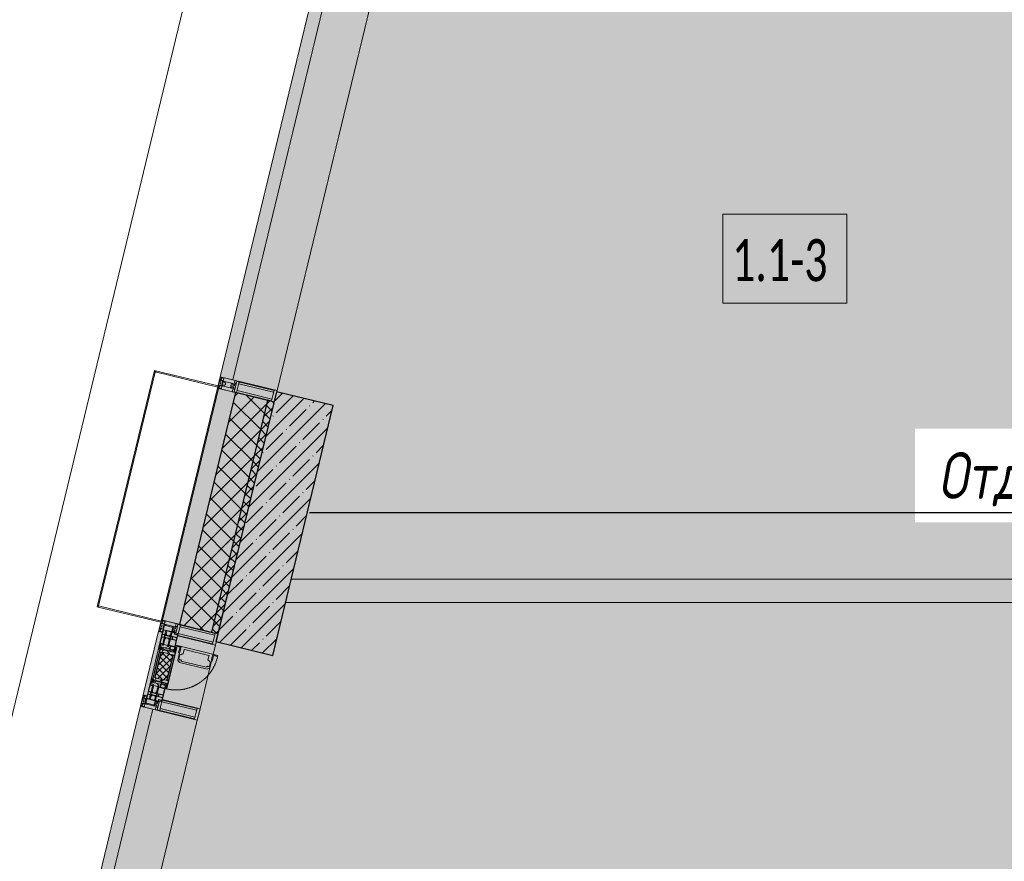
# Model space of a CAD drawing. Header units: millimetres. Extents: x -76220005 to 7466349, y -86687 to 22351.
# Tile 22 of 256: x 21667 to 25878, y -32436 to -28835. Entities that reach past the tile are written whole.
import ezdxf
from ezdxf import colors
from ezdxf.entities.mleader import LeaderData, LeaderLine
from ezdxf.math import Vec2, Vec3

# ---------------------------------------------------------------- set-up
doc = ezdxf.new("R2010")
doc.units = ezdxf.units.MM
doc.linetypes.add('-D1-02х01', pattern=[3, 2, -1])
doc.linetypes.add('DASHDOT', pattern=[25.4, 12.7, -6.35, 0, -6.35])
for name, color, linetype, lineweight in [('_0', 7, 'Continuous', 13), ('A-010-A_ROOM', 7, 'Continuous', 18), ('A-200-M_WALL', 7, 'Continuous', 5), ('A-200-M_WALL_INT', 7, 'Continuous', 5), ('A-200-M_WALL_PAT', 7, 'Continuous', 5), ('A-214-M_CURT_WALL', 7, 'Continuous', 5), ('A-215-M_CURT_PANEL', 7, 'Continuous', 5), ('A-280-M_COLUMN', 7, 'Continuous', 5), ('A-314-M_WINDOW', 7, 'Continuous', 5), ('S-280-M_COLUMN', 7, 'Continuous', 5), ('Z-060-M_DETAIL', 7, 'Continuous', 5), ('Ограждение', 7, 'Continuous', 5), ('Поручни', 7, 'Continuous', 5)]:
    doc.layers.add(name, color=color, linetype=linetype, lineweight=lineweight)
doc.layers.add('dim_razv', color=7, linetype='DASHDOT', lineweight=9, true_color=0x285228)
doc.styles.add('Calibri Light_2', font='Calibri light.ttf', dxfattribs={"width": 0.7, "height": 250})
doc.styles.add('In tre', font='isocpeur.ttf', dxfattribs={"width": 0.8, "oblique": 10})

# ---------------------------------------------------------------- blocks, each defined once
blk = doc.blocks.new('System Panel - A_PAN_Glass-3940179-50_AS_Plan_10')
at = {"layer": 'A-215-M_CURT_PANEL'}
for p, q in [((925, 55), (-925, 55)), ((-925, 55), (-925, 0)), ((925, 0), (925, 55)), ((-925, 0), (925, 0))]:
    blk.add_line(p, q, dxfattribs=at)
blk = doc.blocks.new('Rectangular Mullion - R_StandardFrame_50Wx250H-3725803-50_AS_Plan_10')
at = {"layer": 'A-214-M_CURT_WALL'}
blk.add_line((-11858.8, 24972.1), (-11423.8, 26770.2), dxfattribs=at)
blk = doc.blocks.new('Rectangular Mullion - 50Wx250H-2623690-50_AS_Plan_10')
at = {"layer": 'Z-060-M_DETAIL'}
for p, q in [((-25, 65.2), (-25, 250)), ((-25, 250), (0, 250)), ((-23, 237.3), (0, 237.3)), ((-23, 237.3), (-23, 73.6)), ((-14.9, 84), (-14.9, 237.3)), ((25, 250), (0, 250)), ((23, 237.3), (0, 237.3)), ((14.9, 84), (14.9, 237.3)), ((23, 237.3), (23, 73.6)), ((25, 65.2), (25, 250)), ((-14, 65.2), (-25, 65.2)), ((0, 84), (-23, 84)), ((-0.5, 73.6), (-23, 73.6)), ((-14, 71.3), (-14, 65.2)), ((-10, 71.3), (-14, 71.3)), ((-10, 53), (-10, 71.3)), ((-8.7, 53), (-10, 53)), ((-10, 53), (-10, 17)), ((-8.7, 53), (-7, 54.7)), ((-7, 65.2), (-5.9, 67.3)), ((-7, 65.2), (-7, 54.7)), ((-4.1, 67.3), (-5.9, 67.3)), ((-4.1, 67.3), (-2.9, 65.1)), ((-2.9, 65.1), (-2.9, 54.6)), ((-1.3, 53), (-2.9, 54.6)), ((0, 53), (-1.3, 53)), ((0, 84), (23, 84)), ((0, 53), (1.3, 53)), ((0.5, 73.6), (23, 73.6)), ((1.3, 53), (2.9, 54.6)), ((4.1, 67.3), (2.9, 65.1)), ((2.9, 65.1), (2.9, 54.6)), ((4.1, 67.3), (5.9, 67.3)), ((7, 65.2), (5.9, 67.3)), ((7, 65.2), (7, 54.7)), ((8.7, 53), (7, 54.7)), ((8.7, 53), (10, 53)), ((10, 71.3), (14, 71.3)), ((10, 53), (10, 71.3)), ((10, 53), (10, 17)), ((14, 71.3), (14, 65.2)), ((14, 65.2), (25, 65.2)), ((-23.8, 14.6), (-25, 14.2)), ((-25, 0), (-25, 14.2)), ((-22.3, 17), (-23.8, 17)), ((-23.8, 17), (-23.8, 14.6)), ((-22.5, 10.6), (-23.8, 14.6)), ((-22.5, 10.6), (-23.7, 9.9)), ((-23.7, 1.3), (-23.7, 9.9)), ((-23.7, 1.3), (-11.8, 1.3)), ((-23.2, 10.2), (-22.5, 8)), ((-22.5, 8), (-22.5, 4.5)), ((-21.3, 4.5), (-22.5, 4.5)), ((-22.3, 17), (-22.3, 16)), ((-22.3, 16), (-21.3, 16)), ((-19, 17.6), (-21.3, 16)), ((-21.3, 4.5), (-21.3, 6.5)), ((-21.3, 6.5), (-14.2, 6.5)), ((-18.4, 16.6), (-19, 17.6)), ((-7.4, 16.6), (-18.4, 16.6)), ((-14.2, 6.5), (-14.2, 4.5)), ((-13.2, 4.5), (-14.2, 4.5)), ((-13.2, 4.5), (-12.2, 7.2)), ((-12.7, 7.6), (-11.3, 11.4)), ((-12.7, 7.6), (-11.8, 6.9)), ((-12.2, 9), (-12.2, 14.8)), ((-12.2, 14.8), (0, 14.8)), ((-11.8, 1.3), (-11.8, 6.9)), ((-10.5, 11.2), (-11.3, 11.4)), ((-10.5, 1.5), (-10.5, 11.2)), ((-4.8, 1.5), (-10.5, 1.5)), ((-10, 17), (-7.5, 17)), ((-8.5, 23), (-1.5, 30)), ((-8.5, 18.5), (-8.5, 23)), ((-7.5, 18.5), (-8.5, 18.5)), ((-7.5, 17), (-7.5, 18.5)), ((-7.4, 18), (-7.4, 16.6)), ((-2.6, 18), (-7.4, 18)), ((0, 8), (-4.8, 8)), ((-4.8, 1.5), (-4.8, 8)), ((-2.6, 18), (-2.6, 16.8)), ((-2.6, 16.8), (0, 16.8)), ((-1.5, 30), (0, 30)), ((1.5, 30), (0, 30)), ((2.6, 16.8), (0, 16.8)), ((0, 14.8), (0, 16.8)), ((0, 14.8), (0, 16.8)), ((12.2, 14.8), (0, 14.8)), ((0, 0), (0, 8)), ((0, 8), (4.8, 8)), ((0, 0), (0, 8)), ((8.5, 23), (1.5, 30)), ((2.6, 18), (2.6, 16.8)), ((2.6, 18), (7.4, 18)), ((4.8, 1.5), (4.8, 8)), ((4.8, 1.5), (10.5, 1.5)), ((7.4, 18), (7.4, 16.6)), ((7.4, 16.6), (18.4, 16.6)), ((7.5, 18.5), (8.5, 18.5)), ((7.5, 17), (7.5, 18.5)), ((10, 17), (7.5, 17)), ((8.5, 18.5), (8.5, 23)), ((10.5, 11.2), (11.3, 11.4)), ((10.5, 1.5), (10.5, 11.2)), ((12.7, 7.6), (11.3, 11.4)), ((12.7, 7.6), (11.8, 6.9)), ((11.8, 1.3), (11.8, 6.9)), ((23.7, 1.3), (11.8, 1.3)), ((12.2, 9), (12.2, 14.8)), ((13.2, 4.5), (12.2, 7.2)), ((13.2, 4.5), (14.2, 4.5)), ((21.3, 6.5), (14.2, 6.5)), ((14.2, 6.5), (14.2, 4.5)), ((18.4, 16.6), (19, 17.6)), ((19, 17.6), (21.3, 16)), ((22.3, 16), (21.3, 16)), ((21.3, 4.5), (21.3, 6.5)), ((21.3, 4.5), (22.5, 4.5)), ((22.3, 17), (22.3, 16)), ((22.3, 17), (23.8, 17)), ((22.5, 10.6), (23.8, 14.6)), ((22.5, 10.6), (23.7, 9.9)), ((23.2, 10.2), (22.5, 8)), ((22.5, 8), (22.5, 4.5)), ((23.7, 1.3), (23.7, 9.9)), ((23.8, 17), (23.8, 14.6)), ((23.8, 14.6), (25, 14.2)), ((25, 0), (25, 14.2)), ((-25, 0), (0, 0)), ((25, 0), (0, 0))]:
    blk.add_line(p, q, dxfattribs=at)
for centre, start, end in [((-0.5, 73.1), 360, 90), ((0.5, 73.1), 90, 180)]:
    blk.add_arc(centre, 0.5, start, end, dxfattribs=at)
blk = doc.blocks.new('Rectangular Mullion - R_StandardFrame_50Wx250H-3812575-50_AS_Plan_10')
at = {"layer": 'A-214-M_CURT_WALL', "lineweight": 9}
for p, q in [((-50, -250), (-50, 0)), ((-50, 0), (0, 0)), ((0, 0), (0, -250)), ((0, -250), (-50, -250))]:
    blk.add_line(p, q, dxfattribs=at)
blk = doc.blocks.new('A_PAN_Створка - 383мм-V41-50_AS_Plan_10')
at = {"layer": 'A-215-M_CURT_PANEL'}
h = blk.add_hatch(dxfattribs=at)
h.set_pattern_fill('FP_44', color=256, style=0, pattern_type=2)
h.set_pattern_definition([(328.6, (-13623.403, -17648.281), (10.420193, 17.071016), []), (58.6, (-13623.403, -17648.281), (-17.071016, 10.420193), [])])
h.paths.add_polyline_path([(-54.6, -81.8), (-53.6, -82.7), (54.6, -81.8), (54.6, -63.4), (57.2, -60.8), (57.2, -36.4), (54.9, -34.1), (54.5, -31.8), (-54.5, -31.8), (-54.9, -34.1), (-57.2, -36.4), (-57.2, -60.8), (-54.6, -63.4)])
at = {"layer": 'A-314-M_WINDOW'}
for p, q in [((-67.9, -17), (-171, -17)), ((-171, -17), (-171, -57)), ((-171, -18.5), (-153.5, -18.5)), ((-153.5, -18.5), (-152, -20)), ((-152, -20), (-152, -73.5)), ((-150.5, -17), (-150.5, -29.4)), ((-132.4, -18.6), (-150.5, -18.6)), ((-150.5, -29.4), (-132.4, -29.4)), ((-150.5, -33.6), (-150.5, -68)), ((-136.3, -33.6), (-150.5, -33.6)), ((-137.2, -31), (-135.8, -35)), ((-132.5, -31), (-137.2, -31)), ((-132.1, -36.8), (-135.8, -35)), ((-132.5, -31.9), (-133.4, -33.7)), ((-133.4, -33.7), (-130.1, -35.3)), ((-132.5, -31.9), (-132.5, -31)), ((-132.4, -29.4), (-132.4, -18.6)), ((-132.1, -49), (-132.1, -36.8)), ((-131, -18.2), (-131, -29.5)), ((-120.8, -18.2), (-131, -18.2)), ((-131, -29.5), (-120.8, -29.5)), ((-131, -30.9), (-131, -33)), ((-120.8, -30.9), (-131, -30.9)), ((-129.4, -34.6), (-131, -33)), ((-130.1, -35.3), (-129.4, -34.6)), ((-130.1, -35.3), (-130.1, -50.4)), ((-122.4, -34.6), (-120.8, -33)), ((-121.7, -35.3), (-122.4, -34.6)), ((-118.4, -33.7), (-121.7, -35.3)), ((-121.7, -35.3), (-121.7, -50.4)), ((-120.8, -18.2), (-120.8, -29.5)), ((-120.8, -30.9), (-120.8, -33)), ((-119.7, -36.8), (-115.9, -35)), ((-119.7, -49), (-119.7, -36.8)), ((-119.3, -18.6), (-92.5, -18.6)), ((-119.3, -29.4), (-119.3, -18.6)), ((-92.5, -29.4), (-119.3, -29.4)), ((-119.3, -31), (-114.6, -31)), ((-119.3, -31.9), (-119.3, -31)), ((-119.3, -31.9), (-118.4, -33.7)), ((-114.6, -31), (-115.9, -35)), ((-94.1, -33.5), (-115.4, -33.5)), ((-89.9, -35.1), (-94.1, -33.5)), ((-92.5, -18.6), (-92.5, -29.4)), ((-90.8, -18.5), (-90.8, -29.4)), ((-87.3, -18.5), (-90.8, -18.5)), ((-90.8, -29.4), (-85.9, -29.4)), ((-89.9, -32.5), (-89.9, -35.1)), ((-85.9, -32.5), (-89.9, -32.5)), ((-89.9, -35.1), (-89.9, -50.9)), ((-87.3, -20.4), (-87.3, -18.5)), ((-87.3, -20.4), (-87.3, -21.9)), ((-84.8, -20.4), (-87.3, -20.4)), ((-87.3, -21.9), (-85.9, -21.9)), ((-85.9, -18.2), (-85.9, -20.4)), ((-75.9, -18.2), (-85.9, -18.2)), ((-85.9, -21.9), (-85.9, -29.4)), ((-85.9, -29.4), (-85.9, -32.5)), ((-83.4, -20.4), (-84.8, -20.4)), ((-70, -33.8), (-83.4, -20.4)), ((-78, -84), (-78, -23.5)), ((-78, -23.5), (-67.9, -23.5)), ((-78, -36.8), (-70, -36.8)), ((-78, -45.6), (-78, -36.8)), ((-75.9, -21.5), (-75.9, -18.2)), ((-75.9, -21.5), (-75.9, -23.5)), ((-74.9, -21.5), (-75.9, -21.5)), ((-75.9, -23.5), (-73, -23.5)), ((-74.9, -17.9), (-74.9, -21.5)), ((-68.9, -17.9), (-74.9, -17.9)), ((-67.2, -29.3), (-73, -23.5)), ((-61.4, -23.5), (-70, -32.1)), ((-70, -32.1), (-70, -62.5)), ((-70, -36.8), (-70, -33.8)), ((-68.9, -21.5), (-68.9, -17.9)), ((-67.9, -21.5), (-68.9, -21.5)), ((67.9, -17), (-67.9, -17)), ((-61.4, -23.5), (-67.9, -17)), ((-67.9, -17), (-67.9, -23.5)), ((-67.9, -17), (67.9, -17)), ((-67.9, -21.5), (-67.9, -23.5)), ((-67.9, -23.5), (-64.6, -26.8)), ((-67.9, -23.5), (-64.6, -26.8)), ((-64.6, -26.8), (-67.2, -29.3)), ((-64.6, -26.8), (-61.4, -23.5)), ((61.4, -23.5), (-61.4, -23.5)), ((67.9, -17), (61.4, -23.5)), ((70, -32.1), (61.4, -23.5)), ((61.4, -23.5), (64.6, -26.8)), ((67.9, -23.5), (64.6, -26.8)), ((64.6, -26.8), (67.9, -23.5)), ((64.6, -26.8), (67.2, -29.3)), ((67.2, -29.3), (73, -23.5)), ((67.9, -23.5), (67.9, -17)), ((171, -17), (67.9, -17)), ((67.9, -21.5), (67.9, -23.5)), ((67.9, -21.5), (68.9, -21.5)), ((67.9, -23.5), (78, -23.5)), ((68.9, -17.9), (74.9, -17.9)), ((68.9, -21.5), (68.9, -17.9)), ((70, -33.8), (83.4, -20.4)), ((70, -62.5), (70, -32.1)), ((70, -36.8), (70, -33.8)), ((78, -36.8), (70, -36.8)), ((75.9, -23.5), (73, -23.5)), ((74.9, -17.9), (74.9, -21.5)), ((74.9, -21.5), (75.9, -21.5)), ((75.9, -18.2), (85.9, -18.2)), ((75.9, -21.5), (75.9, -18.2)), ((75.9, -21.5), (75.9, -23.5)), ((78, -23.5), (78, -84)), ((78, -45.6), (78, -36.8)), ((83.4, -20.4), (84.8, -20.4)), ((84.8, -20.4), (87.3, -20.4)), ((85.9, -18.2), (85.9, -20.4)), ((85.9, -21.9), (85.9, -29.4)), ((87.3, -21.9), (85.9, -21.9)), ((85.9, -29.4), (85.9, -32.5)), ((90.8, -29.4), (85.9, -29.4)), ((85.9, -32.5), (89.9, -32.5)), ((87.3, -18.5), (90.8, -18.5)), ((87.3, -20.4), (87.3, -18.5)), ((87.3, -20.4), (87.3, -21.9)), ((89.9, -32.5), (89.9, -35.1)), ((89.9, -35.1), (94.1, -33.5)), ((89.9, -35.1), (89.9, -50.9)), ((90.8, -18.5), (90.8, -29.4)), ((92.5, -18.6), (92.5, -29.4)), ((119.3, -18.6), (92.5, -18.6)), ((92.5, -29.4), (119.3, -29.4)), ((94.1, -33.5), (115.4, -33.5)), ((114.6, -31), (115.9, -35)), ((119.3, -31), (114.6, -31)), ((119.7, -36.8), (115.9, -35)), ((119.3, -31.9), (118.4, -33.7)), ((118.4, -33.7), (121.7, -35.3)), ((119.3, -29.4), (119.3, -18.6)), ((119.3, -31.9), (119.3, -31)), ((119.7, -49), (119.7, -36.8)), ((120.8, -18.2), (120.8, -29.5)), ((120.8, -18.2), (131, -18.2)), ((131, -29.5), (120.8, -29.5)), ((120.8, -30.9), (120.8, -33)), ((120.8, -30.9), (131, -30.9)), ((122.4, -34.6), (120.8, -33)), ((121.7, -35.3), (122.4, -34.6)), ((121.7, -35.3), (121.7, -50.4)), ((129.4, -34.6), (131, -33)), ((130.1, -35.3), (129.4, -34.6)), ((133.4, -33.7), (130.1, -35.3)), ((130.1, -35.3), (130.1, -50.4)), ((131, -18.2), (131, -29.5)), ((131, -30.9), (131, -33)), ((132.1, -36.8), (135.8, -35)), ((132.1, -49), (132.1, -36.8)), ((132.4, -18.6), (150.5, -18.6)), ((132.4, -29.4), (132.4, -18.6)), ((150.5, -29.4), (132.4, -29.4)), ((132.5, -31), (137.2, -31)), ((132.5, -31.9), (132.5, -31)), ((132.5, -31.9), (133.4, -33.7)), ((137.2, -31), (135.8, -35)), ((136.3, -33.6), (150.5, -33.6)), ((150.5, -17), (150.5, -29.4)), ((150.5, -33.6), (150.5, -68)), ((153.5, -18.5), (152, -20)), ((152, -20), (152, -73.5)), ((171, -18.5), (153.5, -18.5)), ((171, -57), (171, -17)), ((-171, -55.5), (-152, -55.5)), ((-171, -57), (-156, -57)), ((-153, -60), (-153, -73.5)), ((-153, -73.5), (-150, -73.5)), ((-136.4, -52.4), (-150.5, -52.4)), ((-150.5, -56.6), (-132.4, -56.6)), ((-150.5, -68), (-143.5, -68)), ((-150.5, -69.5), (-150.5, -73.5)), ((-145, -69.5), (-150.5, -69.5)), ((-150, -73.5), (-150, -84)), ((-150, -84), (-78, -84)), ((-148.5, -81), (-148.5, -82.5)), ((-143.5, -81), (-148.5, -81)), ((-148.5, -82.5), (-132.4, -82.5)), ((-145, -69.5), (-145, -79.5)), ((-143.5, -68), (-143.5, -81)), ((-137.2, -54.8), (-135.8, -50.8)), ((-132.5, -54.8), (-137.2, -54.8)), ((-132.1, -49), (-135.8, -50.8)), ((-133.4, -52), (-130.1, -50.4)), ((-132.5, -53.8), (-133.4, -52)), ((-132.5, -53.8), (-132.5, -54.8)), ((-132.4, -56.6), (-132.4, -82.5)), ((-129.4, -51.1), (-131, -52.7)), ((-131, -55.1), (-131, -52.7)), ((-120.8, -55.1), (-131, -55.1)), ((-131, -56.5), (-131, -62.6)), ((-131, -56.5), (-120.8, -56.5)), ((-120.8, -62.6), (-131, -62.6)), ((-131, -64.6), (-120.8, -64.6)), ((-131, -82.5), (-131, -64.6)), ((-131, -82.5), (-120.8, -82.5)), ((-130.1, -50.4), (-129.4, -51.1)), ((-121.7, -50.4), (-122.4, -51.1)), ((-122.4, -51.1), (-120.8, -52.7)), ((-118.4, -52), (-121.7, -50.4)), ((-120.8, -55.1), (-120.8, -52.7)), ((-120.8, -56.5), (-120.8, -62.6)), ((-120.8, -82.5), (-120.8, -64.6)), ((-119.7, -49), (-115.9, -50.8)), ((-119.3, -53.8), (-118.4, -52)), ((-119.3, -53.8), (-119.3, -54.8)), ((-119.3, -54.8), (-114.6, -54.8)), ((-119.3, -56.6), (-119.3, -82.5)), ((-92.5, -56.6), (-119.3, -56.6)), ((-119.3, -82.5), (-92.5, -82.5)), ((-114.6, -54.8), (-115.9, -50.8)), ((-94.1, -52.5), (-115.3, -52.5)), ((-89.9, -50.9), (-94.1, -52.5)), ((-92.5, -56.6), (-92.5, -82.5)), ((-90.8, -56.6), (-85.9, -56.6)), ((-90.8, -62.7), (-90.8, -56.6)), ((-80.4, -62.7), (-90.8, -62.7)), ((-90.8, -64.6), (-90.8, -82.5)), ((-80.1, -64.6), (-90.8, -64.6)), ((-90.8, -82.5), (-79.5, -82.5)), ((-89.9, -52.2), (-89.9, -50.9)), ((-89.9, -52.2), (-88.6, -53.5)), ((-85.9, -53.5), (-88.6, -53.5)), ((-85.9, -53.5), (-78, -45.6)), ((-85.9, -56.6), (-85.9, -53.5)), ((-78, -84), (-85, -84)), ((-85, -84), (-85, -87.5)), ((-80.4, -61.1), (-80.4, -62.7)), ((-78, -61.1), (-80.4, -61.1)), ((-80.1, -66.1), (-80.1, -64.6)), ((-78, -66.1), (-80.1, -66.1)), ((-79.5, -80.6), (-78, -80.6)), ((-79.5, -82.5), (-79.5, -80.6)), ((-78, -66.1), (-78, -61.1)), ((-78, -87.5), (-78, -84)), ((-78, -84), (-73.9, -84)), ((-70, -62.5), (-73.9, -62.5)), ((-73.9, -62.5), (-73.9, -87.5)), ((73.9, -62.5), (70, -62.5)), ((73.9, -87.5), (73.9, -62.5)), ((73.9, -84), (78, -84)), ((85.9, -53.5), (78, -45.6)), ((78, -61.1), (80.4, -61.1)), ((78, -66.1), (78, -61.1)), ((78, -66.1), (80.1, -66.1)), ((79.5, -80.6), (78, -80.6)), ((78, -87.5), (78, -84)), ((78, -84), (85, -84)), ((78, -84), (150, -84)), ((79.5, -82.5), (79.5, -80.6)), ((90.8, -82.5), (79.5, -82.5)), ((80.1, -64.6), (90.8, -64.6)), ((80.1, -66.1), (80.1, -64.6)), ((80.4, -61.1), (80.4, -62.7)), ((80.4, -62.7), (90.8, -62.7)), ((85, -84), (85, -87.5)), ((85.9, -53.5), (88.6, -53.5)), ((85.9, -56.6), (85.9, -53.5)), ((90.8, -56.6), (85.9, -56.6)), ((89.9, -52.2), (88.6, -53.5)), ((89.9, -50.9), (94.1, -52.5)), ((89.9, -52.2), (89.9, -50.9)), ((90.8, -62.7), (90.8, -56.6)), ((90.8, -64.6), (90.8, -82.5)), ((92.5, -56.6), (119.3, -56.6)), ((92.5, -56.6), (92.5, -82.5)), ((119.3, -82.5), (92.5, -82.5)), ((94.1, -52.5), (115.3, -52.5)), ((114.6, -54.8), (115.9, -50.8)), ((119.3, -54.8), (114.6, -54.8)), ((119.7, -49), (115.9, -50.8)), ((118.4, -52), (121.7, -50.4)), ((119.3, -53.8), (118.4, -52)), ((119.3, -53.8), (119.3, -54.8)), ((119.3, -56.6), (119.3, -82.5)), ((122.4, -51.1), (120.8, -52.7)), ((120.8, -55.1), (120.8, -52.7)), ((120.8, -55.1), (131, -55.1)), ((120.8, -56.5), (120.8, -62.6)), ((131, -56.5), (120.8, -56.5)), ((120.8, -62.6), (131, -62.6)), ((120.8, -82.5), (120.8, -64.6)), ((131, -64.6), (120.8, -64.6)), ((131, -82.5), (120.8, -82.5)), ((121.7, -50.4), (122.4, -51.1)), ((130.1, -50.4), (129.4, -51.1)), ((129.4, -51.1), (131, -52.7)), ((133.4, -52), (130.1, -50.4)), ((131, -55.1), (131, -52.7)), ((131, -56.5), (131, -62.6)), ((131, -82.5), (131, -64.6)), ((132.1, -49), (135.8, -50.8)), ((150.5, -56.6), (132.4, -56.6)), ((132.4, -56.6), (132.4, -82.5)), ((148.5, -82.5), (132.4, -82.5)), ((132.5, -53.8), (133.4, -52)), ((132.5, -53.8), (132.5, -54.8)), ((132.5, -54.8), (137.2, -54.8)), ((137.2, -54.8), (135.8, -50.8)), ((136.4, -52.4), (150.5, -52.4)), ((143.5, -68), (143.5, -81)), ((150.5, -68), (143.5, -68)), ((143.5, -81), (148.5, -81)), ((145, -69.5), (150.5, -69.5)), ((145, -69.5), (145, -79.5)), ((148.5, -81), (148.5, -82.5)), ((150, -84), (150, -73.5)), ((150, -73.5), (153, -73.5)), ((150.5, -69.5), (150.5, -73.5)), ((171, -55.5), (152, -55.5)), ((153, -73.5), (153, -60)), ((156, -57), (171, -57)), ((-73.9, -87.5), (-91.5, -87.5)), ((-91.5, -87.5), (-91.5, -92)), ((-91.5, -92), (91.5, -92)), ((-85, -87.5), (-78, -87.5)), ((91.5, -87.5), (73.9, -87.5)), ((85, -87.5), (78, -87.5)), ((91.5, -92), (91.5, -87.5))]:
    blk.add_line(p, q, dxfattribs=at)
for centre, start, end in [((-156, -60), 0, 90), ((156, -60), 90, 180)]:
    blk.add_arc(centre, 3, start, end, dxfattribs=at)
at = {"layer": 'A-314-M_WINDOW', "linetype": '-D1-02х01'}
blk.add_arc((91.4, -87.5), 183, 181.4091, 271.1445, dxfattribs=at)
at = {"layer": 'Z-060-M_DETAIL'}
for p, q in [((-70, -32.1), (-61.4, -23.5)), ((-70, -62.5), (-70, -32.1)), ((-67.8, -38.3), (-65.7, -37.4)), ((-67.8, -55.7), (-67.8, -38.3)), ((-65.7, -37.4), (-60.8, -34.7)), ((61.4, -23.5), (-61.4, -23.5)), ((-60.8, -34.7), (-57.3, -35.9)), ((-55.2, -33.8), (-57.3, -35.9)), ((-54.9, -34.1), (-57.2, -36.4)), ((-57.2, -36.4), (-57.2, -60.8)), ((-55.2, -33.8), (-54.8, -31.5)), ((-54.9, -25.8), (-53.9, -24.8)), ((-54.9, -29.5), (-54.9, -25.8)), ((-53.9, -30.5), (-54.9, -29.5)), ((-54.5, -31.8), (-54.9, -34.1)), ((0, -31.5), (-54.8, -31.5)), ((54.5, -31.8), (-54.5, -31.8)), ((-53.9, -24.8), (53.9, -24.8)), ((53.9, -30.5), (-53.9, -30.5)), ((0, -31.5), (54.8, -31.5)), ((54.9, -25.8), (53.9, -24.8)), ((53.9, -30.5), (54.9, -29.5)), ((54.9, -34.1), (54.5, -31.8)), ((55.2, -33.8), (54.8, -31.5)), ((54.9, -29.5), (54.9, -25.8)), ((57.2, -36.4), (54.9, -34.1)), ((55.2, -33.8), (57.3, -35.9)), ((57.2, -60.8), (57.2, -36.4)), ((60.8, -34.7), (57.3, -35.9)), ((65.7, -37.4), (60.8, -34.7)), ((70, -32.1), (61.4, -23.5)), ((67.8, -38.3), (65.7, -37.4)), ((67.8, -55.7), (67.8, -38.3)), ((70, -62.5), (70, -32.1)), ((-73.9, -62.5), (-70, -62.5)), ((-73.9, -87.5), (-73.9, -62.5)), ((-69.4, -66.5), (-73.9, -66.5)), ((-73.9, -81.5), (-69.4, -81.5)), ((-69.4, -81.5), (-69.4, -66.5)), ((-61.7, -62.5), (-67.9, -62.5)), ((-67.9, -62.5), (-67.9, -89.3)), ((-66, -56.5), (-67.8, -55.7)), ((-66, -56.5), (-62, -59.1)), ((-62, -59.1), (-60.7, -61)), ((-61.7, -64.9), (-61.7, -62.5)), ((-60.1, -67.7), (-61.7, -64.9)), ((-60.7, -61), (-57.4, -61)), ((-56.4, -67.7), (-60.1, -67.7)), ((-57.4, -61), (-54.9, -63.5)), ((-57.2, -60.8), (-54.6, -63.4)), ((-56.4, -89.4), (-56.4, -67.7)), ((-54.9, -63.5), (-54.9, -81.9)), ((-54.9, -81.9), (-53.8, -83)), ((-54.6, -63.4), (-54.6, -81.8)), ((-54.6, -81.8), (-53.6, -82.7)), ((53.8, -83), (-53.8, -83)), ((-53.6, -82.7), (53.6, -82.7)), ((53.6, -82.7), (54.6, -81.8)), ((54.9, -81.9), (53.8, -83)), ((54.6, -63.4), (57.2, -60.8)), ((54.6, -81.8), (54.6, -63.4)), ((57.4, -61), (54.9, -63.5)), ((54.9, -63.5), (54.9, -81.9)), ((56.4, -67.7), (60.1, -67.7)), ((56.4, -89.4), (56.4, -67.7)), ((60.7, -61), (57.4, -61)), ((60.1, -67.7), (61.7, -64.9)), ((62, -59.1), (60.7, -61)), ((61.7, -62.5), (67.9, -62.5)), ((61.7, -64.9), (61.7, -62.5)), ((66, -56.5), (62, -59.1)), ((66, -56.5), (67.8, -55.7)), ((67.9, -62.5), (67.9, -89.3)), ((69.4, -66.5), (73.9, -66.5)), ((69.4, -81.5), (69.4, -66.5)), ((73.9, -81.5), (69.4, -81.5)), ((73.9, -62.5), (70, -62.5)), ((73.9, -87.5), (73.9, -62.5)), ((-91.5, -87.5), (-73.9, -87.5)), ((-91.5, -92), (-91.5, -87.5)), ((-91.5, -92), (91.5, -92)), ((-83.4, -90.3), (-83.4, -87.5)), ((-83.4, -90.3), (-69.4, -90.3)), ((-69.4, -85.5), (-73.9, -85.5)), ((-69.4, -90.3), (-69.4, -85.5)), ((-67.9, -89.3), (-66.9, -90.3)), ((-66.9, -90.3), (-57.4, -90.3)), ((-57.4, -90.3), (-56.4, -89.4)), ((-54.9, -85.6), (-53.9, -84.6)), ((-54.9, -89.3), (-54.9, -85.6)), ((-53.9, -90.3), (-54.9, -89.3)), ((-53.9, -84.6), (53.9, -84.6)), ((53.9, -90.3), (-53.9, -90.3)), ((54.9, -85.6), (53.9, -84.6)), ((53.9, -90.3), (54.9, -89.3)), ((54.9, -89.3), (54.9, -85.6)), ((57.4, -90.3), (56.4, -89.4)), ((66.9, -90.3), (57.4, -90.3)), ((67.9, -89.3), (66.9, -90.3)), ((69.4, -85.5), (73.9, -85.5)), ((69.4, -90.3), (69.4, -85.5)), ((83.4, -90.3), (69.4, -90.3)), ((91.5, -87.5), (73.9, -87.5)), ((83.4, -90.3), (83.4, -87.5)), ((91.5, -92), (91.5, -87.5))]:
    blk.add_line(p, q, dxfattribs=at)
at = {"layer": 'Z-060-M_DETAIL', "color": 9, "true_color": 0xc8c8c8}
for p, q in [((39.7, -109), (31.1, -117.6)), ((31.1, -117.6), (31.1, -240.4)), ((41.4, -123.8), (39.1, -124.2)), ((39.1, -179), (39.1, -124.2)), ((70.1, -109), (39.7, -109)), ((41.4, -123.8), (43.5, -121.7)), ((45, -113.3), (42.3, -118.2)), ((42.3, -118.2), (43.5, -121.7)), ((45.9, -111.2), (45, -113.3)), ((63.3, -111.2), (45.9, -111.2)), ((64.1, -113), (63.3, -111.2)), ((64.1, -113), (66.7, -117)), ((66.7, -117), (68.6, -118.3)), ((68.6, -118.3), (68.6, -121.6)), ((68.6, -121.6), (71.1, -124.1)), ((70.1, -105.1), (70.1, -109)), ((95.1, -105.1), (70.1, -105.1)), ((71.1, -124.1), (89.5, -124.1)), ((74.1, -109.6), (74.1, -105.1)), ((89.1, -109.6), (74.1, -109.6)), ((89.1, -105.1), (89.1, -109.6)), ((89.5, -124.1), (90.6, -125.2)), ((90.6, -125.2), (90.6, -232.8)), ((93.1, -109.6), (93.1, -105.1)), ((97.9, -109.6), (93.1, -109.6)), ((95.1, -87.5), (95.1, -105.1)), ((99.6, -87.5), (95.1, -87.5)), ((97.9, -95.6), (95.1, -95.6)), ((97.9, -95.6), (97.9, -109.6)), ((99.6, -270.5), (99.6, -87.5)), ((39.1, -179), (39.1, -233.8)), ((39.7, -249), (31.1, -240.4)), ((41.4, -234.2), (39.1, -233.8)), ((70.1, -249), (39.7, -249)), ((41.4, -234.2), (43.5, -236.3)), ((42.3, -239.8), (43.5, -236.3)), ((45, -244.7), (42.3, -239.8)), ((45.9, -246.8), (45, -244.7)), ((63.3, -246.8), (45.9, -246.8)), ((64.1, -245), (63.3, -246.8)), ((64.1, -245), (66.7, -241)), ((66.7, -241), (68.6, -239.7)), ((68.6, -236.4), (71.1, -233.9)), ((68.6, -239.7), (68.6, -236.4)), ((70.1, -252.9), (70.1, -249)), ((71.1, -233.9), (89.5, -233.9)), ((74.1, -248.4), (74.1, -252.9)), ((89.1, -248.4), (74.1, -248.4)), ((89.1, -252.9), (89.1, -248.4)), ((89.5, -233.9), (90.6, -232.8)), ((93.1, -248.4), (93.1, -252.9)), ((97.9, -248.4), (93.1, -248.4)), ((97.9, -262.4), (97.9, -248.4)), ((95.1, -252.9), (70.1, -252.9)), ((95.1, -270.5), (95.1, -252.9)), ((97.9, -262.4), (95.1, -262.4)), ((99.6, -270.5), (95.1, -270.5))]:
    blk.add_line(p, q, dxfattribs=at)
blk = doc.blocks.new('Rectangular Mullion - R_StandardFrame_50Wx250H-V7-50_AS_Plan_10')
at = {"layer": 'A-214-M_CURT_WALL'}
for p, q in [((34660, -505), (34700.4, -505)), ((34729.9, -505), (34940, -505)), ((34660, -755), (34940, -755))]:
    blk.add_line(p, q, dxfattribs=at)
blk = doc.blocks.new('Rectangular Mullion - 50Wx250H-V1-50_AS_Plan_10')
at = {"layer": 'Z-060-M_DETAIL'}
for p, q in [((-25, 84), (-25, 250)), ((-25, 250), (0, 250)), ((-23, 237.3), (0, 237.3)), ((-23, 237.3), (-23, 84)), ((-14.9, 84), (-14.9, 237.3)), ((25, 250), (0, 250)), ((23, 237.3), (0, 237.3)), ((14.9, 84), (14.9, 237.3)), ((23, 237.3), (23, 73.6)), ((25, 65.2), (25, 250)), ((0, 84), (-15, 84)), ((-0.5, 73.6), (-15, 73.6)), ((-10, 71.3), (-12, 71.3)), ((-10, 57.4), (-10, 71.3)), ((-7, 65.2), (-5.9, 67.3)), ((-7, 65.2), (-7, 57)), ((-4.1, 67.3), (-5.9, 67.3)), ((-4.1, 67.3), (-2.9, 65.1)), ((-2.9, 65.1), (-2.9, 57)), ((0, 84), (23, 84)), ((0.5, 73.6), (23, 73.6)), ((4.1, 67.3), (2.9, 65.1)), ((2.9, 65.1), (2.9, 57)), ((4.1, 67.3), (5.9, 67.3)), ((7, 65.2), (5.9, 67.3)), ((7, 65.2), (7, 54.7)), ((8.7, 53), (7, 54.7)), ((8.7, 53), (10, 53)), ((10, 71.3), (14, 71.3)), ((10, 53), (10, 71.3)), ((10, 53), (10, 17)), ((14, 71.3), (14, 65.2)), ((14, 65.2), (25, 65.2)), ((-23.8, 14.6), (-25, 14.2)), ((-25, 0), (-25, 14.2)), ((-23.8, 17), (-23.8, 14.6)), ((-22.5, 10.6), (-23.8, 14.6)), ((-22.5, 10.6), (-23.7, 9.9)), ((-23.7, 1.3), (-23.7, 9.9)), ((-23.7, 1.3), (-11.8, 1.3)), ((-23.2, 10.2), (-22.5, 8)), ((-22.5, 8), (-22.5, 4.5)), ((-21.3, 4.5), (-22.5, 4.5)), ((-22.3, 17), (-22.3, 16)), ((-22.3, 16), (-21.3, 16)), ((-19.9, 17), (-21.3, 16)), ((-21.3, 4.5), (-21.3, 6.5)), ((-21.3, 6.5), (-14.2, 6.5)), ((-7.4, 16.6), (-18.4, 16.6)), ((-14.2, 6.5), (-14.2, 4.5)), ((-13.2, 4.5), (-14.2, 4.5)), ((-13.2, 4.5), (-12.2, 7.2)), ((-12.7, 7.6), (-11.3, 11.4)), ((-12.7, 7.6), (-11.8, 6.9)), ((-12.2, 9), (-12.2, 14.8)), ((-12.2, 14.8), (0, 14.8)), ((-11.8, 1.3), (-11.8, 6.9)), ((-10.5, 11.2), (-11.3, 11.4)), ((-10.5, 1.5), (-10.5, 11.2)), ((-4.8, 1.5), (-10.5, 1.5)), ((0, 8), (-4.8, 8)), ((-4.8, 1.5), (-4.8, 8)), ((-2.6, 16.8), (0, 16.8)), ((2.6, 16.8), (0, 16.8)), ((0, 14.8), (0, 16.8)), ((0, 14.8), (0, 16.8)), ((12.2, 14.8), (0, 14.8)), ((0, 0), (0, 8)), ((0, 8), (4.8, 8)), ((0, 0), (0, 8)), ((4.8, 1.5), (4.8, 8)), ((4.8, 1.5), (10.5, 1.5)), ((8.5, 23), (6, 25.5)), ((6, 18), (7.4, 18)), ((7.4, 18), (7.4, 16.6)), ((7.4, 16.6), (18.4, 16.6)), ((7.5, 18.5), (8.5, 18.5)), ((7.5, 17), (7.5, 18.5)), ((10, 17), (7.5, 17)), ((8.5, 18.5), (8.5, 23)), ((10.5, 11.2), (11.3, 11.4)), ((10.5, 1.5), (10.5, 11.2)), ((12.7, 7.6), (11.3, 11.4)), ((12.7, 7.6), (11.8, 6.9)), ((11.8, 1.3), (11.8, 6.9)), ((23.7, 1.3), (11.8, 1.3)), ((12.2, 9), (12.2, 14.8)), ((13.2, 4.5), (12.2, 7.2)), ((13.2, 4.5), (14.2, 4.5)), ((21.3, 6.5), (14.2, 6.5)), ((14.2, 6.5), (14.2, 4.5)), ((18.4, 16.6), (19, 17.6)), ((19, 17.6), (21.3, 16)), ((22.3, 16), (21.3, 16)), ((21.3, 4.5), (21.3, 6.5)), ((21.3, 4.5), (22.5, 4.5)), ((22.3, 17), (22.3, 16)), ((22.3, 17), (23.8, 17)), ((22.5, 10.6), (23.8, 14.6)), ((22.5, 10.6), (23.7, 9.9)), ((23.2, 10.2), (22.5, 8)), ((22.5, 8), (22.5, 4.5)), ((23.7, 1.3), (23.7, 9.9)), ((23.8, 17), (23.8, 14.6)), ((23.8, 14.6), (25, 14.2)), ((25, 0), (25, 14.2)), ((-25, 0), (0, 0)), ((25, 0), (0, 0))]:
    blk.add_line(p, q, dxfattribs=at)
for centre, start, end in [((-0.5, 73.1), 360, 90), ((0.5, 73.1), 90, 180)]:
    blk.add_arc(centre, 0.5, start, end, dxfattribs=at)
blk = doc.blocks.new('Rectangular Mullion - R_StandardFrame_50Wx250H-3548423-50_AS_Plan_10')
at = {"layer": 'A-214-M_CURT_WALL', "lineweight": 9}
for p, q in [((-25, -17), (-25, 0)), ((-25, 0), (25, 0)), ((25, 0), (25, -250)), ((-25, -250), (-25, -84)), ((25, -250), (-25, -250))]:
    blk.add_line(p, q, dxfattribs=at)
blk = doc.blocks.new('Rectangular Mullion - 50Wx250H-V51-50_AS_Plan_10')
at = {"layer": 'Z-060-M_DETAIL'}
for p, q in [((-25, 65.2), (-25, 250)), ((-25, 250), (0, 250)), ((-23, 237.3), (0, 237.3)), ((-23, 237.3), (-23, 73.6)), ((-14.9, 84), (-14.9, 237.3)), ((25, 250), (0, 250)), ((23, 237.3), (0, 237.3)), ((14.9, 84), (14.9, 237.3)), ((23, 237.3), (23, 84)), ((25, 84), (25, 250)), ((-14, 65.2), (-25, 65.2)), ((0, 84), (-23, 84)), ((-0.5, 73.6), (-23, 73.6)), ((-14, 71.3), (-14, 65.2)), ((-10, 71.3), (-14, 71.3)), ((-10, 53), (-10, 71.3)), ((-8.7, 53), (-10, 53)), ((-10, 53), (-10, 17)), ((-8.7, 53), (-7, 54.7)), ((-7, 65.2), (-5.9, 67.3)), ((-7, 65.2), (-7, 54.7)), ((-4.1, 67.3), (-5.9, 67.3)), ((-4.1, 67.3), (-2.9, 65.1)), ((-2.9, 65.1), (-2.9, 57)), ((0, 84), (15, 84)), ((0.5, 73.6), (15, 73.6)), ((4.1, 67.3), (2.9, 65.1)), ((2.9, 65.1), (2.9, 57)), ((4.1, 67.3), (5.9, 67.3)), ((7, 65.2), (5.9, 67.3)), ((7, 65.2), (7, 57)), ((10, 71.3), (12, 71.3)), ((10, 57.4), (10, 71.3)), ((-23.8, 14.6), (-25, 14.2)), ((-25, 0), (-25, 14.2)), ((-22.3, 17), (-23.8, 17)), ((-23.8, 17), (-23.8, 14.6)), ((-22.5, 10.6), (-23.8, 14.6)), ((-22.5, 10.6), (-23.7, 9.9)), ((-23.7, 1.3), (-23.7, 9.9)), ((-23.7, 1.3), (-11.8, 1.3)), ((-23.2, 10.2), (-22.5, 8)), ((-22.5, 8), (-22.5, 4.5)), ((-21.3, 4.5), (-22.5, 4.5)), ((-22.3, 17), (-22.3, 16)), ((-22.3, 16), (-21.3, 16)), ((-19, 17.6), (-21.3, 16)), ((-21.3, 4.5), (-21.3, 6.5)), ((-21.3, 6.5), (-14.2, 6.5)), ((-18.4, 16.6), (-19, 17.6)), ((-7.4, 16.6), (-18.4, 16.6)), ((-14.2, 6.5), (-14.2, 4.5)), ((-13.2, 4.5), (-14.2, 4.5)), ((-13.2, 4.5), (-12.2, 7.2)), ((-12.7, 7.6), (-11.3, 11.4)), ((-12.7, 7.6), (-11.8, 6.9)), ((-12.2, 9), (-12.2, 14.8)), ((-12.2, 14.8), (0, 14.8)), ((-11.8, 1.3), (-11.8, 6.9)), ((-10.5, 11.2), (-11.3, 11.4)), ((-10.5, 1.5), (-10.5, 11.2)), ((-4.8, 1.5), (-10.5, 1.5)), ((-10, 17), (-7.5, 17)), ((-8.5, 23), (-6, 25.5)), ((-8.5, 18.5), (-8.5, 23)), ((-7.5, 18.5), (-8.5, 18.5)), ((-7.5, 17), (-7.5, 18.5)), ((-7.4, 18), (-7.4, 16.6)), ((-6, 18), (-7.4, 18)), ((0, 8), (-4.8, 8)), ((-4.8, 1.5), (-4.8, 8)), ((-2.6, 16.8), (0, 16.8)), ((2.6, 16.8), (0, 16.8)), ((0, 14.8), (0, 16.8)), ((0, 14.8), (0, 16.8)), ((12.2, 14.8), (0, 14.8)), ((0, 0), (0, 8)), ((0, 8), (4.8, 8)), ((0, 0), (0, 8)), ((4.8, 1.5), (4.8, 8)), ((4.8, 1.5), (10.5, 1.5)), ((7.4, 16.6), (18.4, 16.6)), ((10.5, 11.2), (11.3, 11.4)), ((10.5, 1.5), (10.5, 11.2)), ((12.7, 7.6), (11.3, 11.4)), ((12.7, 7.6), (11.8, 6.9)), ((11.8, 1.3), (11.8, 6.9)), ((23.7, 1.3), (11.8, 1.3)), ((12.2, 9), (12.2, 14.8)), ((13.2, 4.5), (12.2, 7.2)), ((13.2, 4.5), (14.2, 4.5)), ((21.3, 6.5), (14.2, 6.5)), ((14.2, 6.5), (14.2, 4.5)), ((19.9, 17), (21.3, 16)), ((22.3, 16), (21.3, 16)), ((21.3, 4.5), (21.3, 6.5)), ((21.3, 4.5), (22.5, 4.5)), ((22.3, 17), (22.3, 16)), ((22.5, 10.6), (23.8, 14.6)), ((22.5, 10.6), (23.7, 9.9)), ((23.2, 10.2), (22.5, 8)), ((22.5, 8), (22.5, 4.5)), ((23.7, 1.3), (23.7, 9.9)), ((23.8, 17), (23.8, 14.6)), ((23.8, 14.6), (25, 14.2)), ((25, 0), (25, 14.2)), ((-25, 0), (0, 0)), ((25, 0), (0, 0))]:
    blk.add_line(p, q, dxfattribs=at)
for centre, start, end in [((-0.5, 73.1), 360, 90), ((0.5, 73.1), 90, 180)]:
    blk.add_arc(centre, 0.5, start, end, dxfattribs=at)
blk = doc.blocks.new('Rectangular Mullion - R_StandardFrame_50Wx250H-3548768-50_AS_Plan_10')
at = {"layer": 'A-214-M_CURT_WALL', "lineweight": 9}
for p, q in [((0, 0), (-50, 0)), ((-50, 0), (-50, -17)), ((0, -250), (0, 0)), ((-50, -84), (-50, -250)), ((-50, -250), (0, -250))]:
    blk.add_line(p, q, dxfattribs=at)
blk = doc.blocks.new('Ограждение - Ограждение-5498546-50_AS_Plan_10')
at = {"layer": 'Поручни'}
blk.add_line((-48326.5, 30145), (-55947.2, -1355), dxfattribs=at)
blk = doc.blocks.new('Ограждение - Ограждение-6093069-50_AS_Plan_10')
at = {"layer": 'Поручни'}
blk.add_line((-48326.5, 30145), (-55947.2, -1355), dxfattribs=at)
blk = doc.blocks.new('Ограждение - Ограждение-6098503-50_AS_Plan_10')
at = {"layer": 'Поручни'}
blk.add_line((-48326.5, 30145), (-55947.2, -1355), dxfattribs=at)
blk = doc.blocks.new('RST_AR_KMN_R22_B1_FCD_rvt-1-50_AS_Plan_10')
at = {"layer": 'A-200-M_WALL_PAT'}
h = blk.add_hatch(dxfattribs=at)
h.set_pattern_fill('FP_5', color=256, style=0, pattern_type=2)
h.set_pattern_definition([(45, (0, 0), (-42.4264, 42.4264), []), (135, (0, 0), (-42.4264, -42.4264), [])])
h.paths.add_polyline_path([(-13691.5, 17524.2), (-13451.7, 18515.6), (-13587.7, 18548.5), (-13827.6, 17557.1), (-13726, 17532.6)])
h = blk.add_hatch(dxfattribs=at)
h.set_pattern_fill('FP_4', color=256, style=0, pattern_type=2)
h.set_pattern_definition([(45, (0, 0), (-21.213203, 21.213203), []), (135, (0, 0), (-21.213203, -21.213203), [])])
h.paths.add_polyline_path([(-13662.3, 17517.2), (-13422.5, 18508.6), (-13451.7, 18515.6), (-13691.5, 17524.2)])
at = {"layer": 'A-200-M_WALL'}
for p, q in [((-13665.5, 18567.3), (-13905.3, 17575.9)), ((-13660.6, 18566.2), (-13900.5, 17574.8)), ((-13660.6, 18566.2), (-13665.5, 18567.3)), ((-13587.7, 18548.5), (-13660.6, 18566.2)), ((-13662.3, 17517.2), (-13422.5, 18508.6)), ((-13422.5, 18508.6), (-13451.7, 18515.6)), ((-13905.3, 17575.9), (-13900.5, 17574.8)), ((-13900.5, 17574.8), (-13827.6, 17557.1)), ((-13691.5, 17524.2), (-13662.3, 17517.2))]:
    blk.add_line(p, q, dxfattribs=at)
at = {"layer": 'A-200-M_WALL', "lineweight": 25}
for p, q in [((-13587.7, 18548.5), (-13827.6, 17557.1)), ((-13451.7, 18515.6), (-13587.7, 18548.5)), ((-13451.7, 18515.6), (-13691.5, 17524.2)), ((-13827.6, 17557.1), (-13691.5, 17524.2))]:
    blk.add_line(p, q, dxfattribs=at)
at = {"layer": 'A-280-M_COLUMN', "lineweight": 18}
for p, q in [((-13935.4, 18642.9), (-14179.9, 17632.1)), ((-14175, 17630.9), (-13930.5, 18641.7)), ((-13930.5, 18641.7), (-13935.4, 18642.9)), ((-13930.5, 18641.7), (-13931.7, 18636.9)), ((-13931.7, 18636.9), (-13664.3, 18572.2)), ((-13663.1, 18577.1), (-13930.5, 18641.7)), ((-13664.3, 18572.2), (-13663.1, 18577.1)), ((-14179.9, 17632.1), (-14175, 17630.9)), ((-14173.9, 17635.8), (-14175, 17630.9)), ((-14175, 17630.9), (-13907.7, 17566.2)), ((-13906.5, 17571.1), (-14173.9, 17635.8)), ((-13907.7, 17566.2), (-13906.5, 17571.1))]:
    blk.add_line(p, q, dxfattribs=at)
at = {"layer": 'A-214-M_CURT_WALL', "lineweight": 5}
for p in [(-1551.9, -6414.9), (-2327.9, -9622.4)]:
    blk.add_blockref('Rectangular Mullion - R_StandardFrame_50Wx250H-3725803-50_AS_Plan_10', p, dxfattribs=at)
for name, p, rotation in [('Rectangular Mullion - 50Wx250H-2623690-50_AS_Plan_10', (-13659.6, 18591.6), 256.4000000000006), ('Rectangular Mullion - 50Wx250H-V51-50_AS_Plan_10', (-13911.2, 17551.6), 256.4000000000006), ('Rectangular Mullion - R_StandardFrame_50Wx250H-3548768-50_AS_Plan_10', (-13905.3, 17575.9), 76.40000000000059), ('Rectangular Mullion - R_StandardFrame_50Wx250H-V7-50_AS_Plan_10', (-5033.2, 51038), 256.4000000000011), ('Rectangular Mullion - 50Wx250H-V1-50_AS_Plan_10', (-13988.8, 17230.9), 256.4000000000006)]:
    blk.add_blockref(name, p, dxfattribs=dict(at, rotation=rotation))
at = {"layer": 'A-214-M_CURT_WALL', "lineweight": 5, "extrusion": (0, 0, -1), "rotation": 283.5999999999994}
for name, p in [('Rectangular Mullion - R_StandardFrame_50Wx250H-3812575-50_AS_Plan_10', (13665.5, 18567.3)), ('Rectangular Mullion - R_StandardFrame_50Wx250H-3548423-50_AS_Plan_10', (13988.8, 17230.9))]:
    blk.add_blockref(name, p, dxfattribs=at)
at = {"layer": 'A-215-M_CURT_PANEL', "lineweight": 5}
for name, p, rotation in [('System Panel - A_PAN_Glass-3940179-50_AS_Plan_10', (-13436.2, 19515), 256.4000000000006), ('A_PAN_Створка - 383мм-V41-50_AS_Plan_10', (-13950, 17391.3), 76.40000000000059), ('System Panel - A_PAN_Glass-3940179-50_AS_Plan_10', (-14212.2, 16307.5), 256.4000000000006)]:
    blk.add_blockref(name, p, dxfattribs=dict(at, rotation=rotation))
at = {"layer": 'Ограждение', "lineweight": 5}
for name in ['Ограждение - Ограждение-5498546-50_AS_Plan_10', 'Ограждение - Ограждение-6093069-50_AS_Plan_10', 'Ограждение - Ограждение-6098503-50_AS_Plan_10']:
    blk.add_blockref(name, (36940, 75), dxfattribs=at)

msp = doc.modelspace()

# ---------------------------------------------------------------- hatches: boundary and pattern name
at = {"layer": '_0', "transparency": 33554534}
h = msp.add_hatch(color=252, dxfattribs=at)
h.dxf.hatch_style = 1
h.paths.add_polyline_path([(17837.9, -49734.4), (25204.6, -19284.4), (73878, -19284.4), (73878, -49734.4)])
h.paths.add_polyline_path([(28728, -40979.4), (28728, -37429.4), (30528, -37429.4), (30528, -30029.4), (28477.6, -30029.4), (28478, -28029.4), (29978, -28029.4), (29978, -27479.4), (32178, -27479.4), (32178, -28029.4), (44478, -28029.4), (44478, -27929.4), (45278, -27929.4), (45278, -27379.4), (47528, -27379.4), (47528, -27929.4), (53578, -27929.4), (53578, -27379.4), (55478, -27379.4), (55478, -27929.4), (64478, -27929.4), (64478, -26229.4), (67788, -26229.4), (67788, -28219.4), (66578, -28219.4), (66578, -30029.4), (62978, -30029.4), (62078, -30029.4), (58678, -30029.4), (58678, -38979.4), (61728, -38979.4), (62978, -38979.4), (66878, -38979.4), (66878, -41429.4), (64488, -41429.4), (64488, -41079.4), (59948, -41079.4), (59948, -41629.4), (57898, -41629.4), (57898, -41079.4), (47038, -41079.4), (47038, -41629.4), (44088, -41629.4), (44088, -40979.4)], flags=16)
at = {"layer": 'S-280-M_COLUMN'}
h = msp.add_hatch(dxfattribs=at)
h.set_pattern_fill('FP_1', color=256, style=0, pattern_type=2)
h.set_pattern_definition([(45, (36177.975, -48979.44), (-57.02463, 57.02463), []), (45, (36235, -48979.44), (-57.02463, 57.02463), [100.806, -20.161, 3.353, -16.808])])
h.paths.add_polyline_path([(22749.2, -31555), (23007.9, -30485.8), (22764.9, -30427), (22506.2, -31496.2), (22527.3, -31501.3)])

# ---------------------------------------------------------------- linework, layer by layer
at = {"layer": 'A-010-A_ROOM', "lineweight": 5, "flags": 128}
msp.add_lwpolyline([(24673.7, -29667.6), (25204.7, -29667.6), (25204.7, -30048.6), (24673.7, -30048.6)], close=True, dxfattribs=at)
at = {"layer": 'A-200-M_WALL_INT'}
for p, q in [((22828, -31229.4), (26528, -31229.4)), ((26428, -31329.4), (22803.8, -31329.4))]:
    msp.add_line(p, q, dxfattribs=at)
at = {"layer": 'S-280-M_COLUMN', "lineweight": 25}
for p, q in [((22764.9, -30427), (22506.2, -31496.2)), ((23007.9, -30485.8), (22764.9, -30427)), ((22749.2, -31555), (23007.9, -30485.8)), ((22506.2, -31496.2), (22749.2, -31555))]:
    msp.add_line(p, q, dxfattribs=at)

# ---------------------------------------------------------------- block references
at = {"lineweight": 5}
msp.add_blockref('RST_AR_KMN_R22_B1_FCD_rvt-1-50_AS_Plan_10', (36178, -48979.4), dxfattribs=at)

# ---------------------------------------------------------------- texts
at = {"layer": 'A-010-A_ROOM', "lineweight": 5, "insert": (24713.5, -29773.8), "char_height": 180, "width": 577.215, "attachment_point": 1, "style": 'Calibri Light_2'}
msp.add_mtext('1.1-3 ', dxfattribs=at)

# ---------------------------------------------------------------- next in the draw order: leaders
at = {"layer": 'dim_razv', "color": 0, "linetype": 'ByBlock'}
ml = msp.add_multileader_mtext('Standard', dxfattribs=at)
ml.set_content('Отделка над дверным проемаом - дверным добором', style='In tre')
ml.set_leader_properties()
ml.build(insert=Vec2(0, 0))
ml.multileader.update_dxf_attribs({"text_left_attachment_type": 6, "text_right_attachment_type": 6, "dogleg_length": 1, "arrow_head_size": 0, "scale": 50})
ctx = ml.context
ctx.base_point, ctx.scale, ctx.char_height, ctx.arrow_head_size, ctx.landing_gap_size, ctx.plane_origin = Vec3(25590.9, -30945.4), 50, 200, 0, 4.5, Vec3(32402.8, -26105.5)
ctx.left_attachment, ctx.right_attachment = 6, 6
notes = []
notes.append((ctx, [(0, (1, 1, 0), (28641.4, -30945.4), (-1, 0), 50, [(1, [(29903, -29729.4)], 0, [])])]))
ctx.mtext.insert, ctx.mtext.width, ctx.mtext.defined_height, ctx.mtext.flow_direction = Vec3(25595.4, -30685.4), 3092.716, 696.6, 5
ctx.mtext.has_bg_fill, ctx.mtext.bg_color, ctx.mtext.bg_scale_factor, ctx.mtext.bg_transparency, ctx.mtext.use_window_bg_color = 1, -1027028792, 1.5, 0, 1
for ctx, leaders in notes:
    for number, flags, end, landing, length, lines in leaders:
        leader = LeaderData()
        leader.index, (leader.has_last_leader_line, leader.has_dogleg_vector, leader.attachment_direction) = number, flags
        leader.last_leader_point, leader.dogleg_vector, leader.dogleg_length = Vec3(end), Vec3(landing), length
        for number, points, colour, breaks in lines:
            line = LeaderLine()
            line.index, line.vertices, line.color, line.breaks = number, Vec3.list(points), colors.encode_raw_color(colour), breaks
            leader.lines.append(line)
        ctx.leaders.append(leader)

doc.saveas('drawing.dxf')
